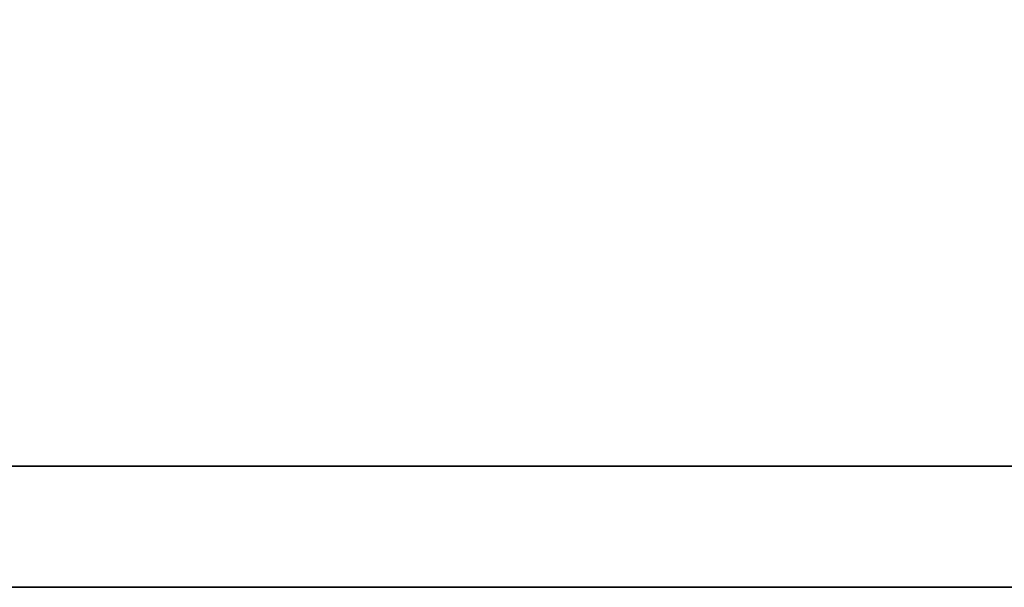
# Model space of a CAD drawing. Header units: millimetres. Extents: x 914 to 1153, y -9 to 64.
# Tile 26 of 55: x 1085.651 to 1086.247, y 11.618 to 11.961. Entities that reach past the tile are written whole.
import ezdxf

# ---------------------------------------------------------------- set-up
doc = ezdxf.new("R2010")
doc.units = ezdxf.units.MM
doc.header["$LTSCALE"] = 0.15
doc.layers.add('DIM', color=4, linetype='CONTINUOUS')
doc.layers.add('layer 1', color=7, linetype='CONTINUOUS')

# ---------------------------------------------------------------- blocks, each defined once
blk = doc.blocks.new('TBI MOTION logo(完整正式版)')
at = {"layer": 'layer 1', "color": 22, "lineweight": 35}
blk.add_open_spline([(75.90875, -9.47875), (75.90875, -9.47875), (75.90875, -12.28625), (75.90875, -12.28625), (75.90875, -12.28625), (75.90875, -12.28625), (75.90875, -12.47875), (75.90875, -12.47875), (75.90875, -12.47875), (75.90875, -12.47875), (75.71625, -12.47875), (75.71625, -12.47875), (75.71625, -12.47875), (75.71625, -12.47875), (-88.32875, -12.47875), (-88.32875, -12.47875), (-88.32875, -12.47875), (-88.32875, -12.47875), (-88.32875, -13.29375), (-88.32875, -13.29375), (-88.32875, -13.29375), (-88.32875, -13.29375), (82.89125, -13.29375), (82.89125, -13.29375), (82.89125, -13.29375), (82.89125, -13.29375), (75.90875, -9.47875), (75.90875, -9.47875)], degree=3, knots=[0, 0, 0, 0, 0.1428571, 0.1428571, 0.1428571, 0.1428572, 0.2857143, 0.2857143, 0.2857143, 0.2857143, 0.4285714, 0.4285714, 0.4285714, 0.4285714, 0.5714286, 0.5714286, 0.5714286, 0.5714286, 0.7142857, 0.7142857, 0.7142857, 0.7142857, 0.8571429, 0.8571429, 0.8571429, 0.8571429, 1, 1, 1, 1], dxfattribs=at)

msp = doc.modelspace()

# ---------------------------------------------------------------- block references
at = {"layer": 'DIM', "color": 0, "xscale": 0.090033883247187, "yscale": 0.090033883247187, "zscale": 0.090033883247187}
msp.add_blockref('TBI MOTION logo(完整正式版)', (1091.81503, 12.81481), dxfattribs=at)

doc.saveas('drawing.dxf')
